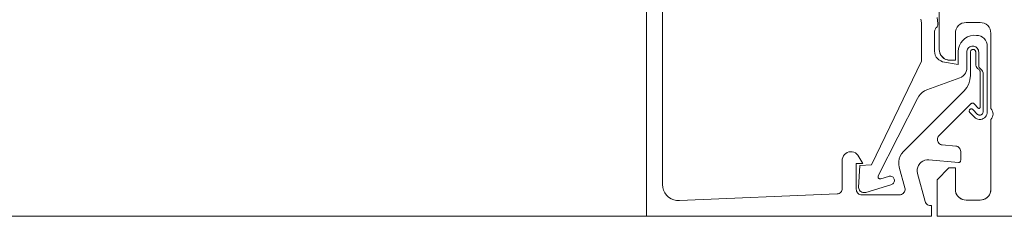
# Model space of a CAD drawing. Header units: metres. Extents: x 69 to 122.5, y -21.4 to -4.6.
# Tile 35 of 250: x 73.3068 to 73.3982, y -17.9425 to -17.9243. Entities that reach past the tile are written whole.
import ezdxf

# ---------------------------------------------------------------- set-up
doc = ezdxf.new("R2010")
doc.units = ezdxf.units.M
doc.header["$LTSCALE"] = 0.02
doc.layers.add('032_Metallarbeiten-Fenster', color=7, linetype='Continuous', lineweight=5)

msp = doc.modelspace()

# ---------------------------------------------------------------- linework, layer by layer
at = {"layer": '032_Metallarbeiten-Fenster', "color": 8, "lineweight": 5, "true_color": 0x808080}
msp.add_line((72.422002, -17.94254), (73.364998, -17.94254), dxfattribs=at)
at = {"layer": '032_Metallarbeiten-Fenster', "lineweight": 5}
for points in [[(73.364998, -17.90304), (73.364998, -17.94254), (73.391498, -17.94254), (73.391498, -17.94154), (73.391382, -17.94154), (73.391382, -17.94154), (73.391289, -17.941531), (73.391199, -17.941506), (73.391116, -17.941464), (73.391042, -17.941407), (73.39098, -17.941338), (73.390932, -17.941258), (73.390899, -17.94117), (73.390192, -17.938551), (73.390192, -17.938551), (73.39016, -17.938362), (73.390165, -17.93817), (73.390207, -17.937983), (73.390283, -17.937807), (73.390392, -17.937649), (73.390529, -17.937515), (73.390688, -17.937409), (73.390865, -17.937336), (73.391053, -17.937297), (73.391245, -17.937296), (73.393981, -17.937538), (73.393981, -17.937538), (73.394017, -17.937538), (73.394054, -17.937531), (73.394088, -17.937517), (73.394119, -17.937498), (73.394146, -17.937473), (73.394168, -17.937443), (73.394185, -17.93741), (73.394195, -17.937375), (73.394198, -17.937338), (73.394198, -17.936509), (73.394198, -17.936509), (73.39419, -17.936417), (73.394164, -17.936328), (73.394123, -17.936245), (73.394067, -17.936171), (73.393998, -17.936109), (73.393919, -17.936061), (73.393833, -17.936028), (73.393742, -17.936011), (73.392487, -17.935908), (73.392487, -17.935908), (73.392394, -17.93589), (73.392306, -17.935856), (73.392226, -17.935806), (73.392157, -17.935742), (73.392101, -17.935666), (73.39206, -17.93558), (73.392037, -17.935489), (73.39203, -17.935395), (73.392042, -17.935301), (73.392071, -17.935211), (73.392117, -17.935129), (73.392177, -17.935056), (73.395162, -17.932076), (73.395162, -17.932076), (73.395189, -17.932053), (73.395221, -17.932036), (73.395255, -17.932024), (73.39529, -17.932018), (73.395326, -17.932019), (73.395361, -17.932027), (73.395395, -17.93204), (73.395425, -17.932059), (73.395451, -17.932084), (73.395824, -17.932496), (73.395824, -17.932496), (73.395838, -17.932508), (73.395853, -17.932518), (73.395871, -17.932525), (73.395889, -17.932528), (73.395907, -17.932528), (73.395925, -17.932525), (73.395943, -17.932518), (73.395958, -17.932508), (73.395972, -17.932496), (73.395983, -17.932481), (73.395991, -17.932465), (73.395997, -17.932447), (73.395998, -17.932428), (73.395998, -17.92913), (73.395998, -17.92913), (73.395992, -17.929072), (73.395975, -17.929015), (73.395948, -17.928964), (73.39591, -17.928918), (73.395865, -17.928881), (73.395865, -17.928881), (73.395774, -17.928806), (73.395699, -17.928715), (73.395644, -17.928612), (73.39561, -17.928499), (73.395598, -17.928382), (73.395598, -17.92731), (73.395598, -17.92731), (73.395597, -17.927264), (73.395587, -17.92722), (73.39557, -17.927178), (73.395546, -17.92714), (73.395514, -17.927107), (73.395478, -17.92708), (73.395437, -17.92706), (73.395393, -17.927048), (73.395348, -17.927044), (73.395348, -17.927044), (73.395303, -17.927048), (73.395259, -17.92706), (73.395219, -17.92708), (73.395182, -17.927107), (73.395151, -17.92714), (73.395126, -17.927178), (73.395109, -17.92722), (73.3951, -17.927264), (73.395098, -17.92731), (73.395098, -17.929473), (73.395098, -17.929473), (73.39506, -17.929863), (73.394946, -17.930239), (73.394761, -17.930584), (73.394512, -17.930887), (73.388877, -17.936522), (73.388877, -17.936522), (73.388709, -17.936723), (73.388579, -17.936949), (73.388489, -17.937195), (73.388444, -17.937452), (73.388444, -17.937714), (73.388489, -17.937971), (73.389009, -17.939911), (73.389009, -17.939911), (73.389024, -17.940001), (73.389023, -17.940092), (73.389005, -17.940182), (73.388971, -17.940267), (73.388922, -17.940344), (73.38886, -17.940412), (73.388787, -17.940466), (73.388705, -17.940507), (73.388617, -17.940532), (73.388526, -17.94054), (73.386998, -17.94054), (73.384998, -17.94054), (73.384998, -17.94054), (73.384911, -17.940532), (73.384827, -17.94051), (73.384748, -17.940473), (73.384677, -17.940423), (73.384615, -17.940361), (73.384565, -17.94029), (73.384528, -17.940211), (73.384506, -17.940127), (73.384498, -17.94004), (73.384498, -17.93764), (73.385098, -17.93764), (73.38473, -17.937009), (73.38473, -17.937009), (73.384649, -17.936873), (73.384543, -17.936755), (73.384416, -17.93666), (73.384273, -17.936592), (73.38412, -17.936553), (73.383962, -17.936544), (73.383805, -17.936566), (73.383656, -17.936619), (73.383519, -17.9367), (73.383401, -17.936805), (73.383306, -17.936932), (73.383238, -17.937075), (73.383198, -17.937228), (73.383198, -17.93996), (73.383198, -17.93996), (73.383189, -17.940055), (73.383162, -17.940146), (73.383118, -17.940231), (73.383059, -17.940306), (73.382987, -17.940368), (73.382904, -17.940416), (73.382814, -17.940446), (73.38272, -17.94046), (73.368062, -17.941087), (73.368062, -17.941087), (73.367794, -17.941075), (73.367532, -17.941014), (73.367286, -17.940908), (73.367062, -17.94076), (73.366868, -17.940574), (73.36671, -17.940357), (73.366594, -17.940115), (73.366522, -17.939856), (73.366498, -17.939589), (73.366498, -17.90454)], [(73.3922, -17.921539), (73.3922, -17.92704), (73.3922, -17.92704), (73.392215, -17.927213), (73.39226, -17.927382), (73.392334, -17.92754), (73.392434, -17.927682), (73.392557, -17.927806), (73.3927, -17.927906), (73.392858, -17.927979), (73.393026, -17.928024), (73.3932, -17.92804), (73.3937, -17.92804), (73.3937, -17.92554), (73.3937, -17.92554), (73.393719, -17.925345), (73.393776, -17.925157), (73.393869, -17.924984), (73.393993, -17.924833), (73.394144, -17.924708), (73.394317, -17.924616), (73.394505, -17.924559), (73.3947, -17.92454), (73.396, -17.92454), (73.396, -17.92454), (73.396195, -17.924559), (73.396383, -17.924616), (73.396556, -17.924708), (73.396707, -17.924833), (73.396831, -17.924984), (73.396924, -17.925157), (73.396981, -17.925345), (73.397, -17.92554), (73.397, -17.93254), (73.397, -17.93254), (73.397085, -17.932648), (73.397148, -17.93277), (73.397187, -17.932902), (73.3972, -17.93304), (73.397187, -17.933177), (73.397148, -17.933309), (73.397085, -17.933431), (73.397, -17.93354), (73.397, -17.94004), (73.397, -17.94004), (73.396985, -17.940213), (73.39694, -17.940382), (73.396866, -17.94054), (73.396766, -17.940682), (73.396643, -17.940806), (73.3965, -17.940906), (73.396342, -17.940979), (73.396174, -17.941024), (73.396, -17.94104), (73.3947, -17.94104), (73.3947, -17.94104), (73.394526, -17.941024), (73.394358, -17.940979), (73.3942, -17.940906), (73.394057, -17.940806), (73.393934, -17.940682), (73.393834, -17.94054), (73.39376, -17.940382), (73.393715, -17.940213), (73.3937, -17.94004), (73.3937, -17.93804), (73.3931, -17.93804), (73.392, -17.93914), (73.392, -17.94254), (73.4565, -17.94254)], [(73.392018, -17.924062), (73.392071, -17.924624), (73.392071, -17.924624), (73.392074, -17.924704), (73.392064, -17.924783), (73.392041, -17.924859), (73.392006, -17.92493), (73.39196, -17.924995), (73.39196, -17.924995), (73.3919, -17.92505), (73.39185, -17.925113), (73.391811, -17.925184), (73.391785, -17.92526), (73.391771, -17.92534), (73.391771, -17.927214), (73.391771, -17.927214), (73.391788, -17.9274), (73.39184, -17.927579), (73.391924, -17.927746), (73.392038, -17.927894), (73.392177, -17.928018), (73.392337, -17.928115), (73.392512, -17.92818), (73.393971, -17.928437), (73.393971, -17.927229), (73.393971, -17.927229), (73.393999, -17.926946), (73.394079, -17.926674), (73.394209, -17.926422), (73.394383, -17.926199), (73.394596, -17.926012), (73.394841, -17.925868), (73.395108, -17.925772), (73.395388, -17.925728), (73.395671, -17.925737), (73.395671, -17.925737), (73.395866, -17.925756), (73.396054, -17.925813), (73.396227, -17.925905), (73.396378, -17.92603), (73.396502, -17.926181), (73.396595, -17.926354), (73.396652, -17.926542), (73.396671, -17.926737), (73.396671, -17.932843), (73.396671, -17.932843), (73.39666, -17.93297), (73.396625, -17.933092), (73.39657, -17.933206), (73.396495, -17.933308), (73.396403, -17.933395), (73.396296, -17.933463), (73.396179, -17.933512), (73.396055, -17.933538), (73.395928, -17.933542), (73.395803, -17.933523), (73.395683, -17.933482), (73.395573, -17.933419), (73.395476, -17.933338), (73.395048, -17.932909), (73.395048, -17.932909), (73.395023, -17.932879), (73.395004, -17.932844), (73.394993, -17.932807), (73.394989, -17.932768), (73.394993, -17.932729), (73.395004, -17.932691), (73.395023, -17.932656), (73.395048, -17.932626), (73.395048, -17.932626), (73.395078, -17.932601), (73.395112, -17.932583), (73.39515, -17.932571), (73.395189, -17.932568), (73.395228, -17.932571), (73.395265, -17.932583), (73.3953, -17.932601), (73.39533, -17.932626), (73.395774, -17.93307), (73.395774, -17.93307), (73.395819, -17.933103), (73.395869, -17.933127), (73.395923, -17.933141), (73.395979, -17.933145), (73.396034, -17.933139), (73.396087, -17.933123), (73.396137, -17.933097), (73.39618, -17.933063), (73.396217, -17.933021), (73.396245, -17.932972), (73.396264, -17.93292), (73.396273, -17.932865), (73.396271, -17.932809), (73.396271, -17.929224), (73.396254, -17.929133), (73.396221, -17.929047), (73.396172, -17.928969), (73.39611, -17.928901), (73.39611, -17.928901), (73.396035, -17.928848), (73.395971, -17.928782), (73.395921, -17.928704), (73.395887, -17.928619), (73.39587, -17.928529), (73.395871, -17.928437), (73.395871, -17.927287), (73.395871, -17.927287), (73.395863, -17.927191), (73.395838, -17.927099), (73.395797, -17.927012), (73.395742, -17.926933), (73.395675, -17.926865), (73.395596, -17.92681), (73.395509, -17.92677), (73.395417, -17.926745), (73.395321, -17.926737), (73.395321, -17.926737), (73.395226, -17.926745), (73.395133, -17.92677), (73.395046, -17.92681), (73.394967, -17.926865), (73.3949, -17.926933), (73.394845, -17.927012), (73.394804, -17.927099), (73.394779, -17.927191), (73.394771, -17.927287), (73.394771, -17.928737), (73.394771, -17.928737), (73.394756, -17.92891), (73.394711, -17.929079), (73.394637, -17.929237), (73.394537, -17.92938), (73.394414, -17.929503), (73.394271, -17.929603), (73.394113, -17.929676), (73.39106, -17.930786), (73.39106, -17.930786), (73.390836, -17.930889), (73.390632, -17.931027), (73.390453, -17.931197), (73.390304, -17.931394), (73.39019, -17.931613), (73.386536, -17.938769), (73.386536, -17.938769), (73.386522, -17.938805), (73.386515, -17.938843), (73.386515, -17.938882), (73.386524, -17.93892), (73.386539, -17.938956), (73.386561, -17.938988), (73.386589, -17.939016), (73.386621, -17.939037), (73.386657, -17.939052), (73.386695, -17.939059), (73.386734, -17.939059), (73.386773, -17.939051), (73.387492, -17.938831), (73.387492, -17.938831), (73.387564, -17.938812), (73.387638, -17.938806), (73.387712, -17.938813), (73.387784, -17.938834), (73.38785, -17.938868), (73.387909, -17.938914), (73.387959, -17.93897), (73.387997, -17.939034), (73.388023, -17.939103), (73.388023, -17.939103), (73.388035, -17.939177), (73.388034, -17.939251), (73.388019, -17.939324), (73.387991, -17.939393), (73.387951, -17.939456), (73.3879, -17.93951), (73.387839, -17.939554), (73.387772, -17.939586), (73.3877, -17.939605), (73.385369, -17.940317), (73.385369, -17.940317), (73.385279, -17.940337), (73.385186, -17.940341), (73.385095, -17.940327), (73.385008, -17.940298), (73.384927, -17.940252), (73.384857, -17.940193), (73.384798, -17.940122), (73.384753, -17.940041), (73.384724, -17.939954), (73.384711, -17.939862), (73.384818, -17.937813), (73.385896, -17.937775), (73.390571, -17.928137), (73.390571, -17.924575), (73.390571, -17.924575), (73.390508, -17.92423)]]:
    msp.add_lwpolyline(points, dxfattribs=at)
at = {"layer": '032_Metallarbeiten-Fenster', "linetype": 'Continuous', "lineweight": 5}
msp.add_lwpolyline([(73.3922, -17.921539), (73.3922, -17.92704), (73.392219, -17.927235), (73.392276, -17.927422), (73.392368, -17.927595), (73.392493, -17.927747), (73.392644, -17.927871), (73.392817, -17.927963), (73.393005, -17.92802), (73.3932, -17.92804), (73.3937, -17.92804), (73.3937, -17.92554), (73.393719, -17.925345), (73.393776, -17.925157), (73.393869, -17.924984), (73.393993, -17.924833), (73.394144, -17.924708), (73.394317, -17.924616), (73.394505, -17.924559), (73.3947, -17.92454), (73.396, -17.92454), (73.396195, -17.924559), (73.396383, -17.924616), (73.396556, -17.924708), (73.396707, -17.924833), (73.396831, -17.924984), (73.396924, -17.925157), (73.396981, -17.925345), (73.397, -17.92554), (73.397, -17.93254), (73.397085, -17.932648), (73.397148, -17.93277), (73.397187, -17.932902), (73.3972, -17.93304), (73.397187, -17.933177), (73.397148, -17.933309), (73.397085, -17.933431), (73.397, -17.93354), (73.397, -17.94004), (73.396981, -17.940235), (73.396924, -17.940422), (73.396832, -17.940595), (73.396707, -17.940747), (73.396556, -17.940871), (73.396383, -17.940964), (73.396195, -17.94102), (73.396, -17.94104), (73.3947, -17.94104), (73.394505, -17.94102), (73.394317, -17.940964), (73.394144, -17.940871), (73.393993, -17.940747), (73.393868, -17.940595), (73.393776, -17.940422), (73.393719, -17.940235), (73.3937, -17.94004), (73.3937, -17.93804), (73.3931, -17.93804), (73.392, -17.93914), (73.392, -17.94254), (73.4565, -17.94254)], dxfattribs=at)

doc.saveas('drawing.dxf')
